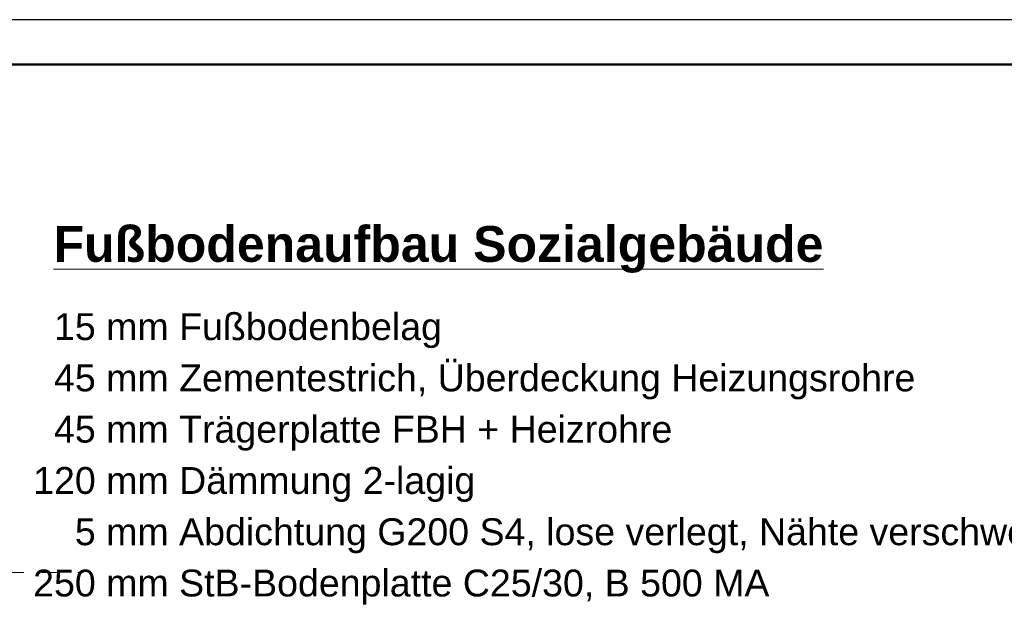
# Model space of a CAD drawing. Header units: metres. Extents: x 1316.5 to 1415.3, y -94.1 to -52.
# Tile 197 of 256: x 1364.5 to 1370, y -55.3 to -52. Entities that reach past the tile are written whole.
import ezdxf

# ---------------------------------------------------------------- set-up
doc = ezdxf.new("R2010")
doc.units = ezdxf.units.M
doc.linetypes.add('AUSGEZOGEN', pattern=[0])
doc.linetypes.add('PUNKT2_S9', pattern=[0.0015, 0, -0.0015])
for name, color, linetype, lineweight in [('XR$10$Legende', 4, 'AUSGEZOGEN', 13), ('XR$11$Türen', 3, 'AUSGEZOGEN', 18), ('XR$12$Text 1_100', 3, 'AUSGEZOGEN', 18)]:
    doc.layers.add(name, color=color, linetype=linetype, lineweight=lineweight)
doc.styles.add('ARIAL', font='arial.ttf')

msp = doc.modelspace()

# ---------------------------------------------------------------- linework, layer by layer
at = {"layer": 'XR$10$Legende', "color": 6, "linetype": 'AUSGEZOGEN', "lineweight": 25, "transparency": 33554687}
msp.add_lwpolyline([(1338.7277, -94.0931), (1398.1777, -94.0931), (1398.1777, -52.0431), (1338.7277, -52.0431), (1338.7277, -94.0931)], close=True, dxfattribs=at)
at = {"layer": 'XR$10$Legende', "color": 1, "linetype": 'AUSGEZOGEN', "lineweight": 50, "transparency": 33554687}
msp.add_lwpolyline([(1339.7277, -93.8431), (1397.9277, -93.8431), (1397.9277, -52.2931), (1339.7277, -52.2931), (1339.7277, -93.8431)], close=True, dxfattribs=at)
at = {"layer": 'XR$11$Türen', "color": 35, "linetype": 'PUNKT2_S9', "lineweight": 13, "transparency": 33554687}
msp.add_line((1346.4151, -55.1291), (1364.8449, -55.1291), dxfattribs=at)

# ---------------------------------------------------------------- texts
at = {"layer": 'XR$12$Text 1_100', "color": 7, "linetype": 'AUSGEZOGEN', "lineweight": 18, "transparency": 33554687, "insert": (1364.68, -53.1947), "char_height": 0.2, "width": 4.402673, "attachment_point": 1, "style": 'ARIAL'}
msp.add_mtext('\\A1;{\\L\\fArial|i0|b1;\\H0.200000;\\W1.000000;\\C7;Fußbodenaufbau Sozialgebäude\\l}\\P', dxfattribs=at)
at = {"layer": 'XR$12$Text 1_100', "color": 7, "linetype": 'AUSGEZOGEN', "lineweight": 18, "transparency": 33554687, "insert": (1364.5664, -53.6813), "char_height": 0.15, "width": 5.879928, "attachment_point": 1, "line_spacing_factor": 1.144578, "style": 'ARIAL'}
msp.add_mtext('\\A1;{\\fArial|i0|b0;\\H0.150000;\\W1.000000;\\C7;  15 mm Fußbodenbelag}\\P{\\fArial|i0|b0;\\H0.150000;\\W1.000000;\\C7;  45 mm Zementestrich, Überdeckung Heizungsrohre}\\P{\\fArial|i0|b0;\\H0.150000;\\W1.000000;\\C7;  45 mm Trägerplatte FBH + Heizrohre}\\P{\\fArial|i0|b0;\\H0.150000;\\W1.000000;\\C7;120 mm Dämmung 2-lagig}\\P{\\fArial|i0|b0;\\H0.150000;\\W1.000000;\\C7;    5 mm Abdichtung G200 S4, lose verlegt, Nähte verschweißt}\\P{\\fArial|i0|b0;\\H0.150000;\\W1.000000;\\C7;250 mm StB-Bodenplatte C25/30, B 500 MA}\\P{\\fArial|i0|b0;\\H0.150000;\\W1.000000;\\C7;  60 mm Sauberkeitsschicht}\\P{\\fArial|i0|b0;\\H0.150000;\\W1.000000;\\C7;200 mm Schottertragschicht 0/32mm}\\P', dxfattribs=at)

doc.saveas('drawing.dxf')
